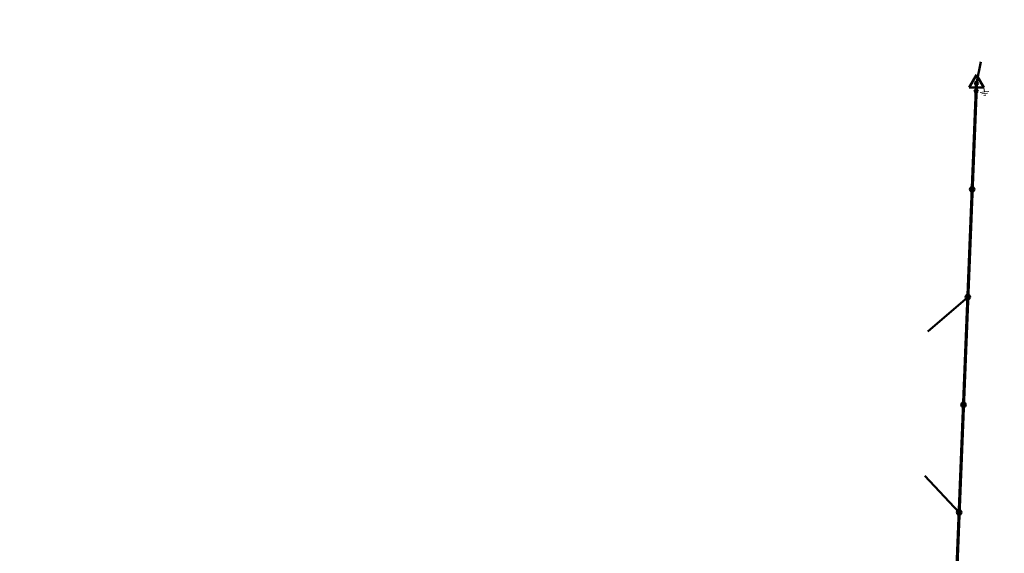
# Model space of a CAD drawing. Header units: millimetres. Extents: x 0 to 5880, y 0 to 297.
# Tile 4 of 35: x 412 to 549, y 223 to 297. Entities that reach past the tile are written whole.
import ezdxf

# ---------------------------------------------------------------- set-up
doc = ezdxf.new("R2010")
doc.units = ezdxf.units.MM
doc.linetypes.add('K5LT_BASIC', pattern=[0])
doc.linetypes.add('K5LT_THIN', pattern=[0])
doc.layers.add('Системный слой', color=7, linetype='Continuous')

# ---------------------------------------------------------------- blocks, each defined once
blk = doc.blocks.new('U112')
at = {"layer": 'Системный слой', "color": 7, "linetype": 'K5LT_BASIC', "lineweight": 50}
for p, q in [((545.44, 289.34), (544.41, 287.55)), ((546.47, 287.56), (545.44, 289.34)), ((544.41, 287.55), (546.47, 287.56))]:
    blk.add_line(p, q, dxfattribs=at)
blk = doc.blocks.new('U115')
at = {"layer": 'Системный слой'}
h = blk.add_hatch(color=7, dxfattribs=at)
h.paths.add_polyline_path([(545.39, 287.07), (545.5, 287.25), (545.49, 287.26), (545.48, 287.26), (545.47, 287.27), (545.45, 287.27), (545.44, 287.28), (545.43, 287.28), (545.42, 287.28), (545.4, 287.28), (545.39, 287.28), (545.38, 287.28), (545.36, 287.28), (545.35, 287.28), (545.34, 287.27), (545.33, 287.27), (545.31, 287.27), (545.3, 287.26), (545.29, 287.26), (545.28, 287.25), (545.27, 287.24), (545.26, 287.23), (545.25, 287.22), (545.24, 287.22), (545.23, 287.21), (545.22, 287.2), (545.21, 287.19), (545.21, 287.17), (545.2, 287.16), (545.2, 287.15), (545.19, 287.14), (545.19, 287.13), (545.19, 287.11), (545.18, 287.1), (545.18, 287.09), (545.18, 287.07), (545.18, 287.06), (545.18, 287.05), (545.18, 287.04), (545.19, 287.02), (545.19, 287.01), (545.19, 287), (545.2, 286.99), (545.2, 286.97), (545.21, 286.96), (545.22, 286.95), (545.22, 286.94), (545.23, 286.93), (545.24, 286.92), (545.25, 286.91), (545.26, 286.9), (545.27, 286.9), (545.28, 286.89), (545.28, 286.89)])
h.paths.add_polyline_path([(545.61, 287.08), (545.6, 287.09), (545.6, 287.1), (545.6, 287.12), (545.6, 287.13), (545.59, 287.14), (545.59, 287.15), (545.58, 287.16), (545.58, 287.18), (545.57, 287.19), (545.56, 287.2), (545.55, 287.21), (545.55, 287.22), (545.54, 287.23), (545.53, 287.24), (545.52, 287.24), (545.5, 287.25), (545.5, 287.25), (545.39, 287.07), (545.28, 286.89), (545.29, 286.88), (545.31, 286.88), (545.32, 286.87), (545.33, 286.87), (545.34, 286.86), (545.36, 286.86), (545.37, 286.86), (545.38, 286.86), (545.39, 286.86), (545.41, 286.86), (545.42, 286.86), (545.43, 286.86), (545.45, 286.86), (545.46, 286.87), (545.47, 286.87), (545.48, 286.88), (545.49, 286.88), (545.51, 286.89), (545.52, 286.9), (545.53, 286.9), (545.54, 286.91), (545.55, 286.92), (545.56, 286.93), (545.56, 286.94), (545.57, 286.95), (545.58, 286.96), (545.58, 286.98), (545.59, 286.99), (545.59, 287), (545.6, 287.01), (545.6, 287.02), (545.6, 287.04), (545.6, 287.05), (545.61, 287.06), (545.61, 287.08)])
at = {"layer": 'Системный слой', "color": 7, "linetype": 'K5LT_THIN', "lineweight": 18}
blk.add_line((545.44, 288.07), (545.39, 287.07), dxfattribs=at)
at = {"layer": 'Системный слой', "color": 7, "linetype": 'K5LT_BASIC', "lineweight": 50}
blk.add_circle((545.39, 287.07), 0.213, dxfattribs=at)
blk = doc.blocks.new('U114')
at = {"layer": 'Системный слой'}
blk.add_blockref('U115', (0, 0), dxfattribs=at)
blk = doc.blocks.new('U113')
at = {"layer": 'Системный слой'}
h = blk.add_hatch(color=7, dxfattribs=at)
h.paths.add_polyline_path([(545.44, 288.15), (545.23, 288.09), (545.24, 288.08), (545.24, 288.07), (545.25, 288.06), (545.25, 288.04), (545.26, 288.03), (545.27, 288.02), (545.28, 288.01), (545.28, 288), (545.29, 287.99), (545.3, 287.98), (545.31, 287.98), (545.32, 287.97), (545.34, 287.96), (545.35, 287.96), (545.36, 287.95), (545.37, 287.95), (545.38, 287.94), (545.4, 287.94), (545.41, 287.94), (545.42, 287.94), (545.44, 287.94), (545.45, 287.94), (545.46, 287.94), (545.47, 287.94), (545.49, 287.94), (545.5, 287.94), (545.51, 287.95), (545.52, 287.95), (545.54, 287.96), (545.55, 287.97), (545.56, 287.97), (545.57, 287.98), (545.58, 287.99), (545.59, 288), (545.6, 288.01), (545.61, 288.02), (545.61, 288.03), (545.62, 288.04), (545.63, 288.05), (545.63, 288.06), (545.64, 288.07), (545.64, 288.09), (545.65, 288.1), (545.65, 288.11), (545.65, 288.12), (545.65, 288.14), (545.65, 288.15), (545.65, 288.16), (545.65, 288.18), (545.65, 288.19), (545.64, 288.2), (545.64, 288.2)])
h.paths.add_polyline_path([(545.28, 288.29), (545.27, 288.28), (545.26, 288.27), (545.26, 288.26), (545.25, 288.25), (545.25, 288.24), (545.24, 288.22), (545.24, 288.21), (545.23, 288.2), (545.23, 288.19), (545.23, 288.17), (545.23, 288.16), (545.23, 288.15), (545.23, 288.13), (545.23, 288.12), (545.23, 288.11), (545.23, 288.1), (545.23, 288.09), (545.44, 288.15), (545.64, 288.2), (545.64, 288.22), (545.64, 288.23), (545.63, 288.24), (545.63, 288.25), (545.62, 288.26), (545.61, 288.27), (545.6, 288.28), (545.59, 288.29), (545.59, 288.3), (545.58, 288.31), (545.57, 288.32), (545.55, 288.33), (545.54, 288.33), (545.53, 288.34), (545.52, 288.34), (545.51, 288.35), (545.5, 288.35), (545.48, 288.36), (545.47, 288.36), (545.46, 288.36), (545.44, 288.36), (545.43, 288.36), (545.42, 288.36), (545.4, 288.36), (545.39, 288.36), (545.38, 288.35), (545.37, 288.35), (545.35, 288.34), (545.34, 288.34), (545.33, 288.33), (545.32, 288.32), (545.31, 288.32), (545.3, 288.31), (545.29, 288.3), (545.28, 288.29)])
at = {"layer": 'Системный слой', "color": 7, "linetype": 'K5LT_BASIC', "lineweight": 50}
blk.add_circle((545.44, 288.15), 0.212, dxfattribs=at)
at = {"layer": 'Системный слой'}
blk.add_blockref('U114', (0, 0), dxfattribs=at)
blk = doc.blocks.new('U111')
at = {"layer": 'Системный слой'}
for name in ['U112', 'U113']:
    blk.add_blockref(name, (0, 0), dxfattribs=at)
blk = doc.blocks.new('U116')
at = {"layer": 'Системный слой', "color": 7, "linetype": 'K5LT_THIN', "lineweight": 18}
for p, q in [((546.47, 287.56), (546.55, 286.95)), ((546.55, 286.95), (545.94, 286.87)), ((546.57, 286.72), (546.19, 286.67)), ((546.6, 286.49), (546.45, 286.47)), ((546.55, 286.95), (547.15, 287.02)), ((546.57, 286.72), (546.95, 286.77)), ((546.6, 286.49), (546.75, 286.51))]:
    blk.add_line(p, q, dxfattribs=at)
blk = doc.blocks.new('U119')
at = {"layer": 'Системный слой'}
h = blk.add_hatch(color=7, dxfattribs=at)
h.paths.add_polyline_path([(544.84, 273.4), (544.71, 273.69), (544.7, 273.68), (544.68, 273.68), (544.67, 273.67), (544.66, 273.66), (544.65, 273.65), (544.63, 273.64), (544.62, 273.63), (544.61, 273.62), (544.6, 273.6), (544.59, 273.59), (544.58, 273.58), (544.57, 273.57), (544.56, 273.55), (544.56, 273.54), (544.55, 273.52), (544.54, 273.51), (544.54, 273.49), (544.53, 273.48), (544.53, 273.46), (544.53, 273.45), (544.53, 273.43), (544.53, 273.41), (544.52, 273.4), (544.53, 273.38), (544.53, 273.37), (544.53, 273.35), (544.53, 273.34), (544.53, 273.32), (544.54, 273.3), (544.54, 273.29), (544.55, 273.27), (544.56, 273.26), (544.56, 273.25), (544.57, 273.23), (544.58, 273.22), (544.59, 273.21), (544.6, 273.19), (544.61, 273.18), (544.62, 273.17), (544.63, 273.16), (544.65, 273.15), (544.66, 273.14), (544.67, 273.13), (544.69, 273.12), (544.7, 273.11), (544.71, 273.11), (544.73, 273.1), (544.74, 273.1), (544.76, 273.09), (544.78, 273.09), (544.79, 273.08), (544.81, 273.08), (544.82, 273.08), (544.84, 273.08), (544.85, 273.08), (544.87, 273.08), (544.89, 273.08), (544.9, 273.09), (544.92, 273.09), (544.93, 273.09), (544.95, 273.1), (544.96, 273.1), (544.97, 273.11)])
h.paths.add_polyline_path([(545.02, 273.67), (545, 273.68), (544.99, 273.68), (544.97, 273.69), (544.96, 273.7), (544.94, 273.7), (544.93, 273.71), (544.91, 273.71), (544.9, 273.71), (544.88, 273.72), (544.87, 273.72), (544.85, 273.72), (544.83, 273.72), (544.82, 273.72), (544.8, 273.72), (544.79, 273.71), (544.77, 273.71), (544.76, 273.71), (544.74, 273.7), (544.73, 273.7), (544.71, 273.69), (544.84, 273.4), (544.97, 273.11), (544.99, 273.11), (545, 273.12), (545.01, 273.13), (545.03, 273.14), (545.04, 273.15), (545.05, 273.16), (545.06, 273.17), (545.08, 273.18), (545.09, 273.19), (545.1, 273.21), (545.11, 273.22), (545.11, 273.23), (545.12, 273.25), (545.13, 273.26), (545.14, 273.27), (545.14, 273.29), (545.15, 273.3), (545.15, 273.32), (545.16, 273.34), (545.16, 273.35), (545.16, 273.37), (545.16, 273.38), (545.16, 273.4), (545.16, 273.41), (545.16, 273.43), (545.16, 273.45), (545.16, 273.46), (545.15, 273.48), (545.15, 273.49), (545.14, 273.51), (545.14, 273.52), (545.13, 273.54), (545.12, 273.55), (545.12, 273.57), (545.11, 273.58), (545.1, 273.59), (545.09, 273.6), (545.08, 273.62), (545.07, 273.63), (545.05, 273.64), (545.04, 273.65), (545.03, 273.66)])
at = {"layer": 'Системный слой', "color": 7, "linetype": 'K5LT_BASIC', "lineweight": 50}
blk.add_circle((544.84, 273.4), 0.319, dxfattribs=at)
blk = doc.blocks.new('U121')
at = {"layer": 'Системный слой'}
h = blk.add_hatch(color=7, dxfattribs=at)
h.paths.add_polyline_path([(544.24, 258.41), (544.11, 258.7), (544.09, 258.7), (544.08, 258.69), (544.07, 258.68), (544.05, 258.67), (544.04, 258.66), (544.03, 258.65), (544.02, 258.64), (544, 258.63), (543.99, 258.62), (543.98, 258.6), (543.97, 258.59), (543.97, 258.58), (543.96, 258.56), (543.95, 258.55), (543.94, 258.54), (543.94, 258.52), (543.93, 258.51), (543.93, 258.49), (543.93, 258.47), (543.92, 258.46), (543.92, 258.44), (543.92, 258.43), (543.92, 258.41), (543.92, 258.39), (543.92, 258.38), (543.92, 258.36), (543.93, 258.35), (543.93, 258.33), (543.93, 258.32), (543.94, 258.3), (543.94, 258.29), (543.95, 258.27), (543.96, 258.26), (543.97, 258.24), (543.98, 258.23), (543.98, 258.22), (543.99, 258.21), (544.01, 258.19), (544.02, 258.18), (544.03, 258.17), (544.04, 258.16), (544.05, 258.15), (544.07, 258.14), (544.08, 258.13), (544.09, 258.13), (544.11, 258.12), (544.12, 258.11), (544.14, 258.11), (544.15, 258.1), (544.17, 258.1), (544.19, 258.1), (544.2, 258.09), (544.22, 258.09), (544.23, 258.09), (544.25, 258.09), (544.26, 258.09), (544.28, 258.1), (544.3, 258.1), (544.31, 258.1), (544.33, 258.11), (544.34, 258.11), (544.36, 258.12), (544.37, 258.12)])
h.paths.add_polyline_path([(544.41, 258.68), (544.4, 258.69), (544.38, 258.7), (544.37, 258.7), (544.35, 258.71), (544.34, 258.71), (544.32, 258.72), (544.31, 258.72), (544.29, 258.73), (544.28, 258.73), (544.26, 258.73), (544.25, 258.73), (544.23, 258.73), (544.21, 258.73), (544.2, 258.73), (544.18, 258.73), (544.17, 258.72), (544.15, 258.72), (544.14, 258.71), (544.12, 258.71), (544.11, 258.7), (544.24, 258.41), (544.37, 258.12), (544.38, 258.13), (544.4, 258.13), (544.41, 258.14), (544.42, 258.15), (544.44, 258.16), (544.45, 258.17), (544.46, 258.18), (544.47, 258.19), (544.48, 258.21), (544.49, 258.22), (544.5, 258.23), (544.51, 258.24), (544.52, 258.26), (544.52, 258.27), (544.53, 258.29), (544.54, 258.3), (544.54, 258.32), (544.55, 258.33), (544.55, 258.35), (544.55, 258.36), (544.56, 258.38), (544.56, 258.39), (544.56, 258.41), (544.56, 258.43), (544.56, 258.44), (544.55, 258.46), (544.55, 258.47), (544.55, 258.49), (544.54, 258.51), (544.54, 258.52), (544.53, 258.54), (544.53, 258.55), (544.52, 258.56), (544.51, 258.58), (544.5, 258.59), (544.49, 258.6), (544.48, 258.62), (544.47, 258.63), (544.46, 258.64), (544.45, 258.65), (544.44, 258.66), (544.42, 258.67)])
at = {"layer": 'Системный слой', "color": 7, "linetype": 'K5LT_BASIC', "lineweight": 50}
blk.add_circle((544.24, 258.41), 0.319, dxfattribs=at)
blk = doc.blocks.new('U123')
at = {"layer": 'Системный слой'}
h = blk.add_hatch(color=7, dxfattribs=at)
h.paths.add_polyline_path([(543.63, 243.42), (543.5, 243.71), (543.49, 243.71), (543.47, 243.7), (543.46, 243.69), (543.45, 243.68), (543.43, 243.67), (543.42, 243.66), (543.41, 243.65), (543.4, 243.64), (543.39, 243.63), (543.38, 243.62), (543.37, 243.6), (543.36, 243.59), (543.35, 243.58), (543.35, 243.56), (543.34, 243.55), (543.33, 243.53), (543.33, 243.52), (543.32, 243.5), (543.32, 243.49), (543.32, 243.47), (543.32, 243.45), (543.31, 243.44), (543.31, 243.42), (543.31, 243.41), (543.32, 243.39), (543.32, 243.38), (543.32, 243.36), (543.32, 243.34), (543.33, 243.33), (543.33, 243.31), (543.34, 243.3), (543.35, 243.28), (543.35, 243.27), (543.36, 243.26), (543.37, 243.24), (543.38, 243.23), (543.39, 243.22), (543.4, 243.21), (543.41, 243.19), (543.42, 243.18), (543.44, 243.17), (543.45, 243.16), (543.46, 243.15), (543.48, 243.15), (543.49, 243.14), (543.5, 243.13), (543.52, 243.13), (543.53, 243.12), (543.55, 243.12), (543.56, 243.11), (543.58, 243.11), (543.6, 243.11), (543.61, 243.11), (543.63, 243.1), (543.64, 243.11), (543.66, 243.11), (543.68, 243.11), (543.69, 243.11), (543.71, 243.11), (543.72, 243.12), (543.74, 243.12), (543.75, 243.13), (543.76, 243.13)])
h.paths.add_polyline_path([(543.81, 243.69), (543.79, 243.7), (543.78, 243.71), (543.76, 243.71), (543.75, 243.72), (543.73, 243.73), (543.72, 243.73), (543.7, 243.73), (543.69, 243.74), (543.67, 243.74), (543.66, 243.74), (543.64, 243.74), (543.62, 243.74), (543.61, 243.74), (543.59, 243.74), (543.58, 243.74), (543.56, 243.73), (543.55, 243.73), (543.53, 243.73), (543.52, 243.72), (543.5, 243.71), (543.63, 243.42), (543.76, 243.13), (543.78, 243.14), (543.79, 243.15), (543.8, 243.15), (543.82, 243.16), (543.83, 243.17), (543.84, 243.18), (543.85, 243.19), (543.87, 243.21), (543.88, 243.22), (543.89, 243.23), (543.9, 243.24), (543.9, 243.26), (543.91, 243.27), (543.92, 243.28), (543.93, 243.3), (543.93, 243.31), (543.94, 243.33), (543.94, 243.34), (543.95, 243.36), (543.95, 243.38), (543.95, 243.39), (543.95, 243.41), (543.95, 243.42), (543.95, 243.44), (543.95, 243.45), (543.95, 243.47), (543.95, 243.49), (543.94, 243.5), (543.94, 243.52), (543.93, 243.53), (543.93, 243.55), (543.92, 243.56), (543.91, 243.58), (543.9, 243.59), (543.9, 243.6), (543.89, 243.62), (543.88, 243.63), (543.87, 243.64), (543.85, 243.65), (543.84, 243.66), (543.83, 243.67), (543.82, 243.68)])
at = {"layer": 'Системный слой', "color": 7, "linetype": 'K5LT_BASIC', "lineweight": 50}
blk.add_circle((543.63, 243.42), 0.319, dxfattribs=at)
blk = doc.blocks.new('U125')
at = {"layer": 'Системный слой'}
h = blk.add_hatch(color=7, dxfattribs=at)
h.paths.add_polyline_path([(543.03, 228.44), (542.9, 228.73), (542.88, 228.72), (542.87, 228.71), (542.86, 228.7), (542.84, 228.7), (542.83, 228.69), (542.82, 228.68), (542.81, 228.66), (542.79, 228.65), (542.78, 228.64), (542.77, 228.63), (542.76, 228.62), (542.76, 228.6), (542.75, 228.59), (542.74, 228.57), (542.73, 228.56), (542.73, 228.54), (542.72, 228.53), (542.72, 228.51), (542.71, 228.5), (542.71, 228.48), (542.71, 228.47), (542.71, 228.45), (542.71, 228.44), (542.71, 228.42), (542.71, 228.4), (542.71, 228.39), (542.72, 228.37), (542.72, 228.36), (542.72, 228.34), (542.73, 228.33), (542.73, 228.31), (542.74, 228.3), (542.75, 228.28), (542.76, 228.27), (542.76, 228.26), (542.77, 228.24), (542.78, 228.23), (542.79, 228.22), (542.81, 228.21), (542.82, 228.2), (542.83, 228.19), (542.84, 228.18), (542.86, 228.17), (542.87, 228.16), (542.88, 228.15), (542.9, 228.14), (542.91, 228.14), (542.93, 228.13), (542.94, 228.13), (542.96, 228.12), (542.97, 228.12), (542.99, 228.12), (543.01, 228.12), (543.02, 228.12), (543.04, 228.12), (543.05, 228.12), (543.07, 228.12), (543.09, 228.12), (543.1, 228.13), (543.12, 228.13), (543.13, 228.13), (543.15, 228.14), (543.16, 228.14)])
h.paths.add_polyline_path([(543.2, 228.7), (543.19, 228.71), (543.17, 228.72), (543.16, 228.73), (543.14, 228.73), (543.13, 228.74), (543.11, 228.74), (543.1, 228.75), (543.08, 228.75), (543.07, 228.75), (543.05, 228.75), (543.03, 228.75), (543.02, 228.75), (543, 228.75), (542.99, 228.75), (542.97, 228.75), (542.96, 228.75), (542.94, 228.74), (542.92, 228.74), (542.91, 228.73), (542.9, 228.73), (543.03, 228.44), (543.16, 228.14), (543.17, 228.15), (543.18, 228.16), (543.2, 228.17), (543.21, 228.18), (543.22, 228.19), (543.24, 228.2), (543.25, 228.21), (543.26, 228.22), (543.27, 228.23), (543.28, 228.24), (543.29, 228.26), (543.3, 228.27), (543.31, 228.28), (543.31, 228.3), (543.32, 228.31), (543.33, 228.33), (543.33, 228.34), (543.34, 228.36), (543.34, 228.37), (543.34, 228.39), (543.34, 228.4), (543.35, 228.42), (543.35, 228.44), (543.35, 228.45), (543.34, 228.47), (543.34, 228.48), (543.34, 228.5), (543.34, 228.51), (543.33, 228.53), (543.33, 228.54), (543.32, 228.56), (543.31, 228.57), (543.31, 228.59), (543.3, 228.6), (543.29, 228.62), (543.28, 228.63), (543.27, 228.64), (543.26, 228.65), (543.25, 228.66), (543.24, 228.68), (543.23, 228.69), (543.21, 228.7)])
at = {"layer": 'Системный слой', "color": 7, "linetype": 'K5LT_BASIC', "lineweight": 50}
blk.add_circle((543.03, 228.44), 0.319, dxfattribs=at)

msp = doc.modelspace()

# ---------------------------------------------------------------- linework, layer by layer
at = {"layer": 'Системный слой', "color": 7, "linetype": 'K5LT_BASIC', "lineweight": 50}
for p, q in [((545.44, 288.15), (546.02, 291.12)), ((544.24, 258.41), (538.65, 253.6)), ((543.03, 228.44), (538.26, 233.55))]:
    msp.add_line(p, q, dxfattribs=at)
at = {"layer": 'Системный слой', "color": 7, "linetype": 'K5LT_BASIC', "const_width": 0.45}
msp.add_lwpolyline([(545.44, 288.15), (540.67, 169.98), (537.35, 109.88)], dxfattribs=at)

# ---------------------------------------------------------------- block references
at = {"layer": 'Системный слой'}
for name in ['U111', 'U116', 'U119', 'U121', 'U123', 'U125']:
    msp.add_blockref(name, (0, 0), dxfattribs=at)

doc.saveas('drawing.dxf')
